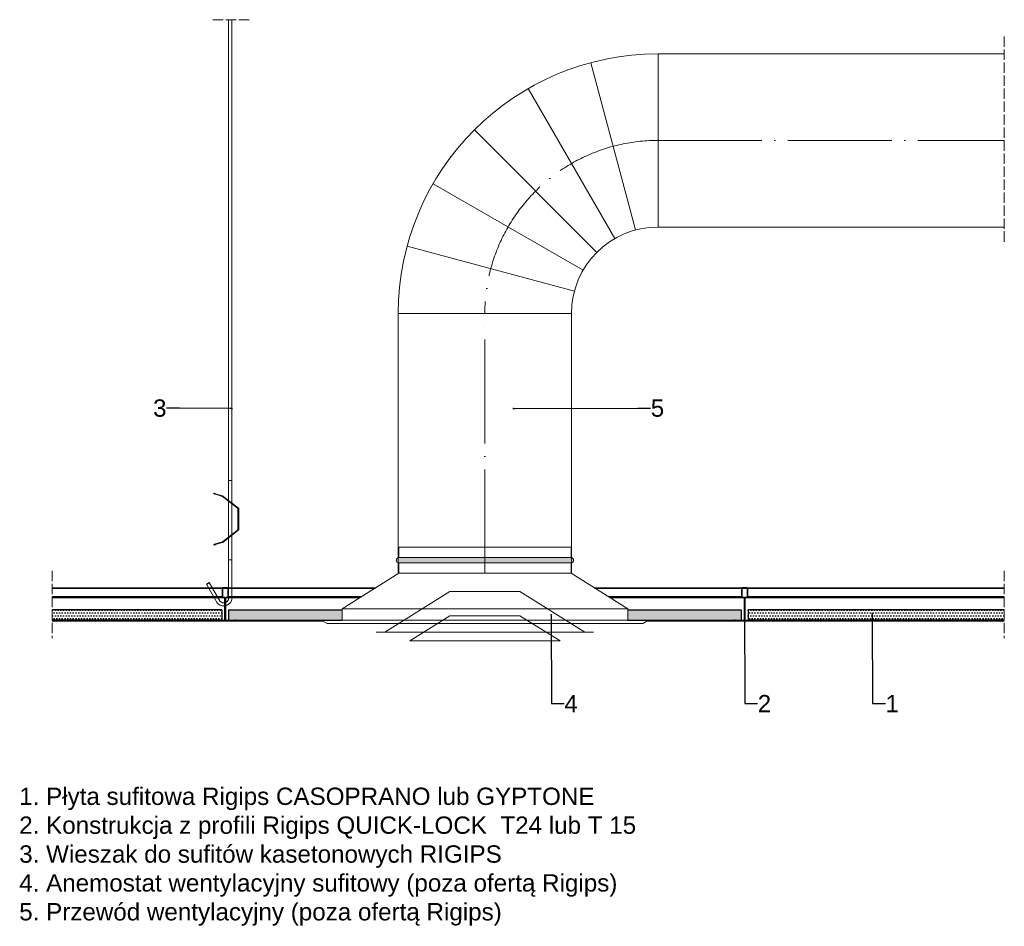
# Model space of a CAD drawing. Header units: millimetres. Extents: x 2205 to 3342, y 4959 to 6007.
import ezdxf
from ezdxf import colors
from ezdxf.entities.mleader import LeaderData, LeaderLine
from ezdxf.math import Vec2, Vec3

# ---------------------------------------------------------------- set-up
doc = ezdxf.new("R2010")
doc.units = ezdxf.units.MM
doc.linetypes.add('ACAD_ISO02W100', pattern=[15, 12, -3])
doc.linetypes.add('ACAD_ISO04W100', pattern=[30, 24, -3, 0, -3])
for name, color, linetype, lineweight in [('_RIGIPS AKCESORIA', 7, 'Continuous', 15), ('_Rigips Profil', 7, 'Continuous', 35), ('_RIGIPS PŁYTA', 7, 'Continuous', 25), ('Koniec', 7, 'ACAD_ISO02W100', 9), ('os', 7, 'ACAD_ISO04W100', 9), ('Wymiary', 7, 'Continuous', 18)]:
    doc.layers.add(name, color=color, linetype=linetype, lineweight=lineweight)
doc.layers.add('_Rigips Plyta', color=7, linetype='Continuous')
doc.layers.add('wełna', color=7, linetype='BATTING')
doc.styles.get("Standard").update_dxf_attribs({"font": 'arial.ttf'})
doc.linetypes.add('BATTING', pattern='A,0.00254,-2.54,[134,ltypeshp.shx,S=2.54,R=0,X=-2.54,Y=0],-5.08,[134,ltypeshp.shx,S=2.54,R=180,X=2.54,Y=0],-2.54', length=10.16254)

# ---------------------------------------------------------------- blocks, each defined once
blk = doc.blocks.new('_Dot')
at = {"color": 0, "linetype": 'ByBlock', "lineweight": -2}
blk.add_line((-0.5, 0), (-1, 0), dxfattribs=at)
at = {"color": 0, "linetype": 'ByBlock', "const_width": 0.5}
blk.add_lwpolyline([(-0.25, 0, 1), (0.25, 0, 1)], format="xyb", close=True, dxfattribs=at)
blk = doc.blocks.new('T24')
at = {"layer": '_Rigips Profil'}
for p, q in [((302.6, -139.7), (302.6, -129.5)), ((302.8, -129.3), (308.9, -129.3)), ((309.1, -129.5), (309.1, -139.7)), ((305.4, -140.3), (302.8, -139.9)), ((305.6, -140.5), (305.6, -166.6)), ((306.1, -140.5), (306.1, -166.6)), ((308.9, -139.9), (306.3, -140.3)), ((293.9, -167.2), (293.9, -166.4)), ((294, -166.3), (294.9, -166.3)), ((294, -167.3), (317.8, -167.3)), ((294.4, -166.8), (305.4, -166.8)), ((306.3, -166.8), (317.4, -166.8)), ((317.8, -166.3), (316.9, -166.3)), ((317.9, -167.2), (317.9, -166.4))]:
    blk.add_line(p, q, dxfattribs=at)
for centre, radius, start, end in [((302.8, -129.5), 0.2, 90, 180), ((308.9, -129.5), 0.2, 0, 90), ((302.8, -139.7), 0.2, 180, 260.5377), ((305.4, -140.5), 0.2, 0, 80.5377), ((306.3, -140.5), 0.2, 99.4623, 180), ((308.9, -139.7), 0.2, 279.4623, 0), ((294, -166.4), 0.1, 90, 180), ((294, -167.2), 0.1, 180, 270), ((305.4, -166.6), 0.2, 270, 0), ((306.3, -166.6), 0.2, 180, 270), ((317.8, -166.4), 0.1, 0, 90), ((317.8, -167.2), 0.1, 270, 0)]:
    blk.add_arc(centre, radius, start, end, dxfattribs=at)
blk = doc.blocks.new('wieszak')
for p, q in [((2361.6, 5698), (2361.5, 5382.8)), ((2365.6, 5698), (2365.5, 5382.8)), ((2361.5, 5474.3), (2361.5, 5337)), ((2365.6, 5474.3), (2365.5, 5340.7)), ((2365.5, 5382.8), (2361.5, 5382.8)), ((2346.9, 5335.7), (2336.1, 5354.5)), ((2352.2, 5334.5), (2339.5, 5356.5))]:
    blk.add_line(p, q)
blk.add_lwpolyline([(2365.5, 5474.3), (2361.5, 5474.3)], close=True)
at = {"color": 253, "lineweight": 0}
for points in [[(2344.6, 5459), (2344.8, 5459.6)], [(2346.7, 5459), (2354.8, 5456.5), (2354.8, 5456.6), (2346.7, 5459), (2346.6, 5459.1), (2346.5, 5459.1), (2346.4, 5459.1), (2346.3, 5459.2), (2346.2, 5459.2), (2346.1, 5459.2), (2346, 5459.3), (2345.9, 5459.3), (2345.8, 5459.3), (2345.7, 5459.3), (2345.6, 5459.4), (2345.5, 5459.4), (2345.5, 5459.4), (2345.4, 5459.4), (2345.3, 5459.4), (2345.3, 5459.5), (2345.2, 5459.5), (2345.1, 5459.5), (2345.1, 5459.5), (2345, 5459.5), (2345, 5459.5), (2345, 5459.5), (2344.9, 5459.6), (2344.9, 5459.6), (2344.9, 5459.6), (2344.8, 5459.6), (2344.8, 5459.6), (2344.8, 5459.6), (2344.8, 5459.6), (2344.8, 5459.6), (2344.8, 5459.6), (2344.8, 5459.6), (2344.8, 5459.6), (2344.8, 5459.6), (2344.9, 5459.6), (2344.9, 5459.5), (2344.9, 5459.5), (2345, 5459.5), (2345, 5459.5), (2345, 5459.5), (2345.1, 5459.5), (2345.1, 5459.5), (2345.2, 5459.4), (2345.3, 5459.4), (2345.3, 5459.4), (2345.4, 5459.4), (2345.5, 5459.4), (2345.5, 5459.3), (2345.6, 5459.3), (2345.7, 5459.3), (2345.8, 5459.3), (2345.9, 5459.2), (2346, 5459.2), (2346.1, 5459.2), (2346.2, 5459.1), (2346.3, 5459.1), (2346.4, 5459.1), (2346.5, 5459), (2346.6, 5459), (2346.7, 5459)], [(2345.1, 5458.9), (2345.3, 5459.5)], [(2345.1, 5458.8), (2345.3, 5459.4)], [(2346.6, 5458.4), (2346.5, 5458.4), (2346.3, 5458.5), (2346.2, 5458.5), (2346.1, 5458.5), (2346, 5458.6), (2345.9, 5458.6), (2345.8, 5458.6), (2345.7, 5458.7), (2345.6, 5458.7), (2345.5, 5458.7), (2345.5, 5458.7), (2345.4, 5458.8), (2345.3, 5458.8), (2345.2, 5458.8), (2345.2, 5458.8), (2345.1, 5458.9), (2345, 5458.9), (2345, 5458.9), (2344.9, 5458.9), (2344.9, 5458.9), (2344.8, 5458.9), (2344.8, 5459), (2344.8, 5459), (2344.7, 5459), (2344.7, 5459), (2344.7, 5459), (2344.7, 5459), (2344.6, 5459), (2344.6, 5459), (2344.6, 5459), (2344.6, 5459), (2344.6, 5459), (2344.7, 5459), (2344.7, 5459), (2344.7, 5459), (2344.7, 5459), (2344.8, 5459), (2344.8, 5459), (2344.8, 5459), (2344.9, 5459), (2344.9, 5458.9), (2345, 5458.9), (2345, 5458.9), (2345.1, 5458.9), (2345.2, 5458.9), (2345.2, 5458.9), (2345.3, 5458.8), (2345.4, 5458.8), (2345.5, 5458.8), (2345.5, 5458.8), (2345.6, 5458.7), (2345.7, 5458.7), (2345.8, 5458.7), (2345.9, 5458.7), (2346, 5458.6), (2346.1, 5458.6), (2346.2, 5458.6), (2346.3, 5458.5), (2346.5, 5458.5), (2346.6, 5458.5), (2354.4, 5456.1), (2354.4, 5456)], [(2346.7, 5459), (2346.6, 5458.4), (2354.4, 5456)], [(2346.6, 5458.5), (2346.7, 5459)], [(2354.4, 5456.1), (2354.6, 5456), (2354.8, 5455.9)], [(2354.8, 5455.9), (2354.6, 5456), (2354.4, 5456)], [(2354.5, 5456), (2354.5, 5456.1)], [(2354.6, 5456), (2354.6, 5456)], [(2354.7, 5455.9), (2354.7, 5456)], [(2355.2, 5456.4), (2355, 5456.5), (2354.8, 5456.6)], [(2354.8, 5456.5), (2355, 5456.5), (2355.2, 5456.4)], [(2372, 5442.5), (2354.8, 5455.9), (2354.8, 5455.9), (2372, 5442.6), (2372, 5442.5)], [(2354.8, 5455.9), (2354.8, 5455.9)], [(2354.9, 5456.5), (2354.9, 5456.6)], [(2355, 5456.5), (2355, 5456.5)], [(2355.1, 5456.4), (2355.1, 5456.5)], [(2355.2, 5456.4), (2373, 5442.5), (2373, 5442.6), (2355.2, 5456.4), (2355.2, 5456.4)], [(2355.2, 5456.4), (2355.2, 5456.4)], [(2361.6, 5450.6), (2362, 5451.1)], [(2363.4, 5449.2), (2363.4, 5449.2), (2363.5, 5449.1), (2363.6, 5449), (2363.7, 5449), (2363.7, 5448.9), (2363.8, 5448.9), (2363.9, 5448.8), (2363.9, 5448.8), (2364, 5448.7), (2364.1, 5448.7), (2364.1, 5448.6), (2364.2, 5448.5), (2364.3, 5448.5), (2364.3, 5448.4), (2364.4, 5448.4), (2364.5, 5448.4), (2364.5, 5448.3), (2364.6, 5448.3), (2364.6, 5448.2), (2364.7, 5448.2), (2364.7, 5448.2), (2364.8, 5448.1), (2364.8, 5448.1), (2364.9, 5448), (2364.9, 5448), (2364.9, 5448), (2365, 5448), (2365, 5447.9), (2365, 5447.9), (2365.1, 5447.9), (2365.1, 5447.9), (2365.1, 5447.9), (2365.1, 5447.9), (2365.1, 5447.8), (2365.1, 5447.8), (2365.1, 5447.8), (2365.2, 5447.8), (2365.2, 5447.8), (2365.1, 5447.8), (2365.1, 5447.8), (2365.1, 5447.9), (2365.1, 5447.9), (2365.1, 5447.9), (2365.1, 5447.9), (2365, 5447.9), (2365, 5447.9), (2365, 5448), (2364.9, 5448), (2364.9, 5448), (2364.9, 5448), (2364.8, 5448.1), (2364.8, 5448.1), (2364.7, 5448.2), (2364.7, 5448.2), (2364.6, 5448.2), (2364.6, 5448.3), (2364.5, 5448.3), (2364.5, 5448.4), (2364.4, 5448.4), (2364.4, 5448.4), (2364.3, 5448.5), (2364.2, 5448.5), (2364.2, 5448.6), (2364.1, 5448.7), (2364, 5448.7), (2364, 5448.8), (2363.9, 5448.8), (2363.8, 5448.9), (2363.8, 5448.9), (2363.7, 5449), (2363.6, 5449), (2363.5, 5449.1), (2363.5, 5449.2), (2363.4, 5449.2), (2363.3, 5449.3), (2363.2, 5449.3), (2363.2, 5449.4), (2363.1, 5449.4), (2363, 5449.5), (2363, 5449.5), (2362.9, 5449.6), (2362.8, 5449.7), (2362.7, 5449.7), (2362.7, 5449.8), (2362.6, 5449.8), (2362.5, 5449.9), (2362.5, 5449.9), (2362.4, 5450), (2362.4, 5450), (2362.3, 5450.1), (2362.2, 5450.1), (2362.2, 5450.1), (2362.1, 5450.2), (2362.1, 5450.2), (2362, 5450.3), (2362, 5450.3), (2361.9, 5450.3), (2361.9, 5450.4), (2361.9, 5450.4), (2361.8, 5450.4), (2361.8, 5450.4), (2361.8, 5450.5), (2361.7, 5450.5), (2361.7, 5450.5), (2361.7, 5450.5), (2361.7, 5450.5), (2361.6, 5450.6), (2361.6, 5450.6), (2361.6, 5450.6), (2361.6, 5450.6), (2361.6, 5450.6), (2361.6, 5450.6), (2361.6, 5450.6), (2361.6, 5450.6), (2361.7, 5450.5), (2361.7, 5450.5), (2361.7, 5450.5), (2361.7, 5450.5), (2361.7, 5450.5), (2361.8, 5450.4), (2361.8, 5450.4), (2361.8, 5450.4), (2361.9, 5450.4), (2361.9, 5450.3), (2362, 5450.3), (2362, 5450.3), (2362.1, 5450.2), (2362.1, 5450.2), (2362.2, 5450.1), (2362.2, 5450.1), (2362.3, 5450.1), (2362.3, 5450), (2362.4, 5450), (2362.5, 5449.9), (2362.5, 5449.9), (2362.6, 5449.8), (2362.7, 5449.8), (2362.7, 5449.7), (2362.8, 5449.7), (2362.9, 5449.6), (2362.9, 5449.5), (2363, 5449.5), (2363.1, 5449.4), (2363.1, 5449.4), (2363.2, 5449.3), (2363.3, 5449.3), (2363.4, 5449.2)], [(2363.8, 5449.7), (2363.8, 5449.6), (2363.9, 5449.6), (2364, 5449.5), (2364, 5449.5), (2364.1, 5449.4), (2364.2, 5449.4), (2364.3, 5449.3), (2364.3, 5449.3), (2364.4, 5449.2), (2364.5, 5449.1), (2364.5, 5449.1), (2364.6, 5449), (2364.7, 5449), (2364.7, 5448.9), (2364.8, 5448.9), (2364.8, 5448.9), (2364.9, 5448.8), (2365, 5448.8), (2365, 5448.7), (2365.1, 5448.7), (2365.1, 5448.6), (2365.2, 5448.6), (2365.2, 5448.6), (2365.2, 5448.5), (2365.3, 5448.5), (2365.3, 5448.5), (2365.3, 5448.5), (2365.4, 5448.4), (2365.4, 5448.4), (2365.4, 5448.4), (2365.5, 5448.4), (2365.5, 5448.4), (2365.5, 5448.4), (2365.5, 5448.3), (2365.5, 5448.3), (2365.5, 5448.3), (2365.5, 5448.3), (2365.5, 5448.3), (2365.5, 5448.3), (2365.5, 5448.3), (2365.5, 5448.3), (2365.5, 5448.4), (2365.5, 5448.4), (2365.5, 5448.4), (2365.4, 5448.4), (2365.4, 5448.4), (2365.4, 5448.4), (2365.4, 5448.5), (2365.3, 5448.5), (2365.3, 5448.5), (2365.3, 5448.5), (2365.2, 5448.6), (2365.2, 5448.6), (2365.1, 5448.6), (2365.1, 5448.7), (2365, 5448.7), (2365, 5448.8), (2364.9, 5448.8), (2364.9, 5448.9), (2364.8, 5448.9), (2364.8, 5448.9), (2364.7, 5449), (2364.6, 5449), (2364.6, 5449.1), (2364.5, 5449.1), (2364.4, 5449.2), (2364.4, 5449.3), (2364.3, 5449.3), (2364.2, 5449.4), (2364.1, 5449.4), (2364.1, 5449.5), (2364, 5449.5), (2363.9, 5449.6), (2363.9, 5449.6), (2363.8, 5449.7), (2363.7, 5449.8), (2363.6, 5449.8), (2363.6, 5449.9), (2363.5, 5449.9), (2363.4, 5450), (2363.3, 5450), (2363.3, 5450.1), (2363.2, 5450.2), (2363.1, 5450.2), (2363.1, 5450.3), (2363, 5450.3), (2362.9, 5450.4), (2362.9, 5450.4), (2362.8, 5450.5), (2362.7, 5450.5), (2362.7, 5450.6), (2362.6, 5450.6), (2362.6, 5450.6), (2362.5, 5450.7), (2362.5, 5450.7), (2362.4, 5450.8), (2362.4, 5450.8), (2362.3, 5450.8), (2362.3, 5450.9), (2362.2, 5450.9), (2362.2, 5450.9), (2362.2, 5450.9), (2362.1, 5451), (2362.1, 5451), (2362.1, 5451), (2362.1, 5451), (2362.1, 5451), (2362, 5451.1), (2362, 5451.1), (2362, 5451.1), (2362, 5451.1), (2362, 5451.1), (2362, 5451.1), (2362, 5451.1), (2362, 5451.1), (2362, 5451.1), (2362, 5451), (2362.1, 5451), (2362.1, 5451), (2362.1, 5451), (2362.1, 5451), (2362.2, 5450.9), (2362.2, 5450.9), (2362.2, 5450.9), (2362.3, 5450.9), (2362.3, 5450.8), (2362.4, 5450.8), (2362.4, 5450.8), (2362.5, 5450.7), (2362.5, 5450.7), (2362.5, 5450.6), (2362.6, 5450.6), (2362.7, 5450.6), (2362.7, 5450.5), (2362.8, 5450.5), (2362.8, 5450.4), (2362.9, 5450.4), (2363, 5450.3), (2363, 5450.3), (2363.1, 5450.2), (2363.2, 5450.2), (2363.2, 5450.1), (2363.3, 5450), (2363.4, 5450), (2363.5, 5449.9), (2363.5, 5449.9), (2363.6, 5449.8), (2363.7, 5449.8), (2363.8, 5449.7)], [(2363.4, 5449.2), (2363.8, 5449.7)], [(2363.4, 5449.2), (2363.8, 5449.7)], [(2365.2, 5447.8), (2365.5, 5448.3)], [(2372, 5442.6), (2372.2, 5442.4), (2372.3, 5442.2), (2372.4, 5442), (2372.4, 5441.7)], [(2372.4, 5441.7), (2372.4, 5441.9), (2372.3, 5442.1), (2372.2, 5442.3), (2372, 5442.5)], [(2372.2, 5442.3), (2372.2, 5442.4)], [(2372.3, 5442.1), (2372.3, 5442.2)], [(2372.4, 5441.9), (2372.4, 5442)], [(2372.4, 5417.6), (2372.4, 5441.7), (2372.4, 5441.7), (2372.4, 5417.7), (2372.4, 5417.6)], [(2372.4, 5441.7), (2372.4, 5441.7)], [(2372.4, 5437.9), (2372.4, 5438.3), (2372.4, 5438.7), (2372.4, 5439), (2372.4, 5439.4), (2372.4, 5439.7), (2372.4, 5440), (2372.4, 5440.2), (2372.4, 5440.3), (2372.4, 5440.4), (2372.4, 5440.4), (2372.4, 5440.4), (2372.4, 5440.3), (2372.4, 5440.2), (2372.4, 5440), (2372.4, 5439.7), (2372.4, 5439.4), (2372.4, 5439), (2372.4, 5438.7), (2372.4, 5438.3), (2372.4, 5437.9), (2373.4, 5437.9)], [(2372.4, 5437.9), (2372.4, 5438.3), (2372.4, 5438.7), (2372.4, 5439), (2372.4, 5439.4), (2372.4, 5439.7), (2372.4, 5440), (2372.4, 5440.2), (2372.4, 5440.3), (2372.4, 5440.4), (2372.4, 5440.4), (2372.4, 5440.4), (2372.4, 5440.3), (2372.4, 5440.2), (2372.4, 5440), (2372.4, 5439.7), (2372.4, 5439.4), (2372.4, 5439), (2372.4, 5438.7), (2372.4, 5438.3), (2372.4, 5437.9), (2373.4, 5437.9)], [(2373.4, 5439.7), (2372.4, 5439.7), (2373.4, 5439.7)], [(2373.4, 5439.7), (2372.4, 5439.7), (2373.4, 5439.7)], [(2372.4, 5436.3), (2372.4, 5436), (2372.4, 5435.6), (2372.4, 5435.3), (2372.4, 5435), (2372.4, 5434.8), (2372.4, 5434.6), (2372.4, 5434.4), (2372.4, 5434.3), (2372.4, 5434.3), (2372.4, 5434.3), (2372.4, 5434.4), (2372.4, 5434.6), (2372.4, 5434.8), (2372.4, 5435), (2372.4, 5435.3), (2372.4, 5435.6), (2372.4, 5436), (2372.4, 5436.3), (2372.4, 5436.7), (2372.4, 5437), (2372.4, 5437.4), (2372.4, 5437.6), (2372.4, 5437.9), (2372.4, 5438.1), (2372.4, 5438.3), (2372.4, 5438.3), (2372.4, 5438.4), (2372.4, 5438.3), (2372.4, 5438.3), (2372.4, 5438.1), (2372.4, 5437.9), (2372.4, 5437.6), (2372.4, 5437.4), (2372.4, 5437), (2372.4, 5436.7), (2372.4, 5436.3)], [(2373.4, 5441.7), (2373.4, 5442), (2373.3, 5442.2), (2373.2, 5442.4), (2373, 5442.6)], [(2373, 5442.5), (2373.2, 5442.3), (2373.3, 5442.1), (2373.4, 5441.9), (2373.4, 5441.7)], [(2373.2, 5442.3), (2373.2, 5442.4)], [(2373.3, 5442.1), (2373.3, 5442.2)], [(2373.4, 5441.9), (2373.4, 5442)], [(2373.4, 5441.7), (2373.4, 5417.6), (2373.4, 5417.7), (2373.4, 5441.7), (2373.4, 5441.7)], [(2373.4, 5441.7), (2373.4, 5441.7)], [(2372.4, 5432.2), (2372.4, 5432.2), (2372.4, 5432), (2372.4, 5431.8), (2372.4, 5431.6), (2372.4, 5431.3), (2372.4, 5431), (2372.4, 5430.6), (2372.4, 5430.3), (2372.4, 5429.9), (2372.4, 5429.5), (2372.4, 5429.1), (2372.4, 5428.7), (2372.4, 5428.3), (2372.4, 5428), (2372.4, 5427.7), (2372.4, 5427.5), (2372.4, 5427.3), (2372.4, 5427.2), (2372.4, 5427.1), (2372.4, 5427.1), (2372.4, 5427.2), (2372.4, 5427.3), (2372.4, 5427.5), (2372.4, 5427.8), (2372.4, 5428), (2372.4, 5428.4), (2372.4, 5428.7), (2372.4, 5429.1), (2372.4, 5429.5), (2372.4, 5429.9), (2372.4, 5430.3), (2372.4, 5430.7), (2372.4, 5431), (2372.4, 5431.3), (2372.4, 5431.6), (2372.4, 5431.9), (2372.4, 5432), (2372.4, 5432.2), (2372.4, 5432.2)], [(2372.4, 5429.7), (2373.4, 5429.7)], [(2372.4, 5429.7), (2373.4, 5429.7)], [(2372.4, 5427.1), (2373.4, 5427.1)], [(2373.4, 5429.5), (2373.4, 5429.1), (2373.4, 5428.7), (2373.4, 5428.3), (2373.4, 5427.9), (2373.4, 5427.6), (2373.4, 5427.3), (2373.4, 5427.1), (2373.4, 5426.9), (2373.4, 5426.8), (2373.4, 5426.7), (2373.4, 5426.6), (2373.4, 5426.7), (2373.4, 5426.8), (2373.4, 5426.9), (2373.4, 5427.1), (2373.4, 5427.3), (2373.4, 5427.6), (2373.4, 5427.9), (2373.4, 5428.3), (2373.4, 5428.7), (2373.4, 5429.1), (2373.4, 5429.5), (2373.4, 5429.9), (2373.4, 5430.2), (2373.4, 5430.6), (2373.4, 5431), (2373.4, 5431.3), (2373.4, 5431.6), (2373.4, 5431.8), (2373.4, 5432), (2373.4, 5432.2), (2373.4, 5432.2), (2373.4, 5432.3), (2373.4, 5432.2), (2373.4, 5432.2), (2373.4, 5432), (2373.4, 5431.8), (2373.4, 5431.6), (2373.4, 5431.3), (2373.4, 5431), (2373.4, 5430.6), (2373.4, 5430.2), (2373.4, 5429.9), (2373.4, 5429.5)], [(2373.4, 5432.2), (2373.4, 5432.2), (2373.4, 5432.2), (2373.4, 5432), (2373.4, 5431.9), (2373.4, 5431.6), (2373.4, 5431.3), (2373.4, 5431), (2373.4, 5430.7), (2373.4, 5430.3), (2373.4, 5429.9), (2373.4, 5429.5), (2373.4, 5429.1), (2373.4, 5428.7), (2373.4, 5428.4), (2373.4, 5428), (2373.4, 5427.8), (2373.4, 5427.5), (2373.4, 5427.3), (2373.4, 5427.2), (2373.4, 5427.1), (2373.4, 5427.1), (2373.4, 5427.2), (2373.4, 5427.3), (2373.4, 5427.5), (2373.4, 5427.7), (2373.4, 5428), (2373.4, 5428.3), (2373.4, 5428.7), (2373.4, 5429.1), (2373.4, 5429.5), (2373.4, 5429.9), (2373.4, 5430.3), (2373.4, 5430.6), (2373.4, 5431), (2373.4, 5431.3), (2373.4, 5431.6), (2373.4, 5431.8), (2373.4, 5432), (2373.4, 5432.2), (2373.4, 5432.2)], [(2354.8, 5403.4), (2372, 5416.8), (2372, 5416.9), (2354.8, 5403.5), (2354.8, 5403.4)], [(2373, 5416.8), (2355.2, 5402.9), (2355.2, 5403), (2373, 5416.9), (2373, 5416.8)], [(2372, 5416.9), (2372.2, 5417.1), (2372.3, 5417.3), (2372.4, 5417.5), (2372.4, 5417.7)], [(2372.4, 5417.6), (2372.4, 5417.4), (2372.3, 5417.2), (2372.2, 5417), (2372, 5416.8)], [(2372.2, 5417), (2372.2, 5417.1)], [(2372.3, 5417.2), (2372.3, 5417.3)], [(2372.4, 5423), (2372.4, 5422.7), (2372.4, 5422.3), (2372.4, 5422), (2372.4, 5421.7), (2372.4, 5421.5), (2372.4, 5421.3), (2372.4, 5421.1), (2372.4, 5421), (2372.4, 5421), (2372.4, 5421), (2372.4, 5421.1), (2372.4, 5421.3), (2372.4, 5421.5), (2372.4, 5421.7), (2372.4, 5422), (2372.4, 5422.3), (2372.4, 5422.7), (2372.4, 5423), (2372.4, 5423.4), (2372.4, 5423.7), (2372.4, 5424.1), (2372.4, 5424.4), (2372.4, 5424.6), (2372.4, 5424.8), (2372.4, 5425), (2372.4, 5425.1), (2372.4, 5425.1), (2372.4, 5425.1), (2372.4, 5425), (2372.4, 5424.8), (2372.4, 5424.6), (2372.4, 5424.4), (2372.4, 5424.1), (2372.4, 5423.7), (2372.4, 5423.4), (2372.4, 5423)], [(2372.4, 5417.6), (2372.4, 5417.7)], [(2372.4, 5417.4), (2372.4, 5417.5)], [(2373.4, 5417.7), (2373.4, 5417.5), (2373.3, 5417.3), (2373.2, 5417.1), (2373, 5416.9)], [(2373, 5416.8), (2373.2, 5417), (2373.3, 5417.2), (2373.4, 5417.4), (2373.4, 5417.6)], [(2373.2, 5417), (2373.2, 5417.1)], [(2373.3, 5417.2), (2373.3, 5417.3)], [(2373.4, 5417.6), (2373.4, 5417.7)], [(2373.4, 5417.4), (2373.4, 5417.5)], [(2346.7, 5400.3), (2346.6, 5400.9), (2354.4, 5403.3), (2354.4, 5403.3), (2346.6, 5401)], [(2346.7, 5400.4), (2354.8, 5402.8), (2354.8, 5402.8), (2355, 5402.8), (2355.2, 5402.9)], [(2346.7, 5400.3), (2354.8, 5402.8)], [(2354.4, 5403.3), (2354.6, 5403.4), (2354.8, 5403.5)], [(2354.8, 5403.4), (2354.6, 5403.3), (2354.4, 5403.3)], [(2354.5, 5403.3), (2354.5, 5403.4)], [(2354.6, 5403.3), (2354.6, 5403.4)], [(2354.7, 5403.4), (2354.7, 5403.5)], [(2354.8, 5403.4), (2354.8, 5403.5)], [(2355.2, 5403), (2355, 5402.9), (2354.8, 5402.8)], [(2354.9, 5402.8), (2354.9, 5402.9)], [(2355, 5402.8), (2355, 5402.9)], [(2355.1, 5402.9), (2355.1, 5403)], [(2355.2, 5402.9), (2355.2, 5403)], [(2363.4, 5410.2), (2363.3, 5410.1), (2363.2, 5410.1), (2363.1, 5410), (2363.1, 5409.9), (2363, 5409.9), (2362.9, 5409.8), (2362.9, 5409.8), (2362.8, 5409.7), (2362.7, 5409.7), (2362.7, 5409.6), (2362.6, 5409.6), (2362.5, 5409.5), (2362.5, 5409.5), (2362.4, 5409.4), (2362.3, 5409.4), (2362.3, 5409.3), (2362.2, 5409.3), (2362.2, 5409.2), (2362.1, 5409.2), (2362.1, 5409.1), (2362, 5409.1), (2362, 5409.1), (2361.9, 5409), (2361.9, 5409), (2361.8, 5409), (2361.8, 5409), (2361.8, 5408.9), (2361.7, 5408.9), (2361.7, 5408.9), (2361.7, 5408.9), (2361.7, 5408.8), (2361.7, 5408.8), (2361.6, 5408.8), (2361.6, 5408.8), (2361.6, 5408.8), (2361.6, 5408.8), (2361.6, 5408.8), (2361.6, 5408.8), (2361.6, 5408.8), (2361.6, 5408.8), (2361.7, 5408.8), (2361.7, 5408.8), (2361.7, 5408.9), (2361.7, 5408.9), (2361.8, 5408.9), (2361.8, 5408.9), (2361.8, 5409), (2361.9, 5409), (2361.9, 5409), (2361.9, 5409), (2362, 5409.1), (2362, 5409.1), (2362.1, 5409.1), (2362.1, 5409.2), (2362.2, 5409.2), (2362.2, 5409.3), (2362.3, 5409.3), (2362.4, 5409.4), (2362.4, 5409.4), (2362.5, 5409.5), (2362.5, 5409.5), (2362.6, 5409.6), (2362.7, 5409.6), (2362.7, 5409.7), (2362.8, 5409.7), (2362.9, 5409.8), (2363, 5409.8), (2363, 5409.9), (2363.1, 5409.9), (2363.2, 5410), (2363.2, 5410.1), (2363.3, 5410.1), (2363.4, 5410.2), (2363.5, 5410.2), (2363.5, 5410.3), (2363.6, 5410.3), (2363.7, 5410.4), (2363.8, 5410.4), (2363.8, 5410.5), (2363.9, 5410.6), (2364, 5410.6), (2364, 5410.7), (2364.1, 5410.7), (2364.2, 5410.8), (2364.2, 5410.8), (2364.3, 5410.9), (2364.4, 5410.9), (2364.4, 5411), (2364.5, 5411), (2364.5, 5411.1), (2364.6, 5411.1), (2364.6, 5411.1), (2364.7, 5411.2), (2364.7, 5411.2), (2364.8, 5411.3), (2364.8, 5411.3), (2364.9, 5411.3), (2364.9, 5411.4), (2364.9, 5411.4), (2365, 5411.4), (2365, 5411.4), (2365, 5411.5), (2365.1, 5411.5), (2365.1, 5411.5), (2365.1, 5411.5), (2365.1, 5411.5), (2365.1, 5411.5), (2365.1, 5411.5), (2365.2, 5411.5), (2365.1, 5411.5), (2365.1, 5411.5), (2365.1, 5411.5), (2365.1, 5411.5), (2365.1, 5411.5), (2365.1, 5411.5), (2365.1, 5411.5), (2365, 5411.5), (2365, 5411.4), (2365, 5411.4), (2364.9, 5411.4), (2364.9, 5411.4), (2364.9, 5411.3), (2364.8, 5411.3), (2364.8, 5411.3), (2364.7, 5411.2), (2364.7, 5411.2), (2364.6, 5411.1), (2364.6, 5411.1), (2364.5, 5411.1), (2364.5, 5411), (2364.4, 5411), (2364.3, 5410.9), (2364.3, 5410.9), (2364.2, 5410.8), (2364.1, 5410.8), (2364.1, 5410.7), (2364, 5410.7), (2363.9, 5410.6), (2363.9, 5410.6), (2363.8, 5410.5), (2363.7, 5410.4), (2363.7, 5410.4), (2363.6, 5410.3), (2363.5, 5410.3), (2363.4, 5410.2), (2363.4, 5410.2)], [(2361.6, 5408.8), (2362, 5408.3)], [(2363.8, 5409.7), (2363.7, 5409.6), (2363.6, 5409.6), (2363.5, 5409.5), (2363.5, 5409.4), (2363.4, 5409.4), (2363.3, 5409.3), (2363.2, 5409.3), (2363.2, 5409.2), (2363.1, 5409.2), (2363, 5409.1), (2363, 5409.1), (2362.9, 5409), (2362.8, 5409), (2362.8, 5408.9), (2362.7, 5408.9), (2362.7, 5408.8), (2362.6, 5408.8), (2362.5, 5408.7), (2362.5, 5408.7), (2362.5, 5408.7), (2362.4, 5408.6), (2362.4, 5408.6), (2362.3, 5408.6), (2362.3, 5408.5), (2362.2, 5408.5), (2362.2, 5408.5), (2362.2, 5408.4), (2362.1, 5408.4), (2362.1, 5408.4), (2362.1, 5408.4), (2362.1, 5408.3), (2362, 5408.3), (2362, 5408.3), (2362, 5408.3), (2362, 5408.3), (2362, 5408.3), (2362, 5408.3), (2362, 5408.3), (2362, 5408.3), (2362, 5408.3), (2362, 5408.3), (2362.1, 5408.3), (2362.1, 5408.3), (2362.1, 5408.4), (2362.1, 5408.4), (2362.1, 5408.4), (2362.2, 5408.4), (2362.2, 5408.5), (2362.2, 5408.5), (2362.3, 5408.5), (2362.3, 5408.6), (2362.4, 5408.6), (2362.4, 5408.6), (2362.5, 5408.7), (2362.5, 5408.7), (2362.6, 5408.7), (2362.6, 5408.8), (2362.7, 5408.8), (2362.7, 5408.9), (2362.8, 5408.9), (2362.9, 5409), (2362.9, 5409), (2363, 5409.1), (2363.1, 5409.1), (2363.1, 5409.2), (2363.2, 5409.2), (2363.3, 5409.3), (2363.3, 5409.3), (2363.4, 5409.4), (2363.5, 5409.4), (2363.6, 5409.5), (2363.6, 5409.6), (2363.7, 5409.6), (2363.8, 5409.7), (2363.9, 5409.7), (2363.9, 5409.8), (2364, 5409.8), (2364.1, 5409.9), (2364.1, 5410), (2364.2, 5410), (2364.3, 5410.1), (2364.4, 5410.1), (2364.4, 5410.2), (2364.5, 5410.2), (2364.6, 5410.3), (2364.6, 5410.3), (2364.7, 5410.4), (2364.8, 5410.4), (2364.8, 5410.5), (2364.9, 5410.5), (2364.9, 5410.6), (2365, 5410.6), (2365, 5410.6), (2365.1, 5410.7), (2365.1, 5410.7), (2365.2, 5410.8), (2365.2, 5410.8), (2365.3, 5410.8), (2365.3, 5410.9), (2365.3, 5410.9), (2365.4, 5410.9), (2365.4, 5410.9), (2365.4, 5411), (2365.4, 5411), (2365.5, 5411), (2365.5, 5411), (2365.5, 5411), (2365.5, 5411), (2365.5, 5411), (2365.5, 5411), (2365.5, 5411.1), (2365.5, 5411), (2365.5, 5411), (2365.5, 5411), (2365.5, 5411), (2365.5, 5411), (2365.5, 5411), (2365.5, 5411), (2365.4, 5411), (2365.4, 5411), (2365.4, 5410.9), (2365.3, 5410.9), (2365.3, 5410.9), (2365.3, 5410.9), (2365.2, 5410.8), (2365.2, 5410.8), (2365.2, 5410.8), (2365.1, 5410.7), (2365.1, 5410.7), (2365, 5410.6), (2365, 5410.6), (2364.9, 5410.6), (2364.8, 5410.5), (2364.8, 5410.5), (2364.7, 5410.4), (2364.7, 5410.4), (2364.6, 5410.3), (2364.5, 5410.3), (2364.5, 5410.2), (2364.4, 5410.2), (2364.3, 5410.1), (2364.3, 5410.1), (2364.2, 5410), (2364.1, 5410), (2364, 5409.9), (2364, 5409.8), (2363.9, 5409.8), (2363.8, 5409.7), (2363.8, 5409.7)], [(2363.4, 5410.2), (2363.8, 5409.7)], [(2363.4, 5410.2), (2363.8, 5409.7)], [(2365.2, 5411.5), (2365.5, 5411.1)], [(2346.6, 5400.9), (2346.5, 5400.9), (2346.3, 5400.8), (2346.2, 5400.8), (2346.1, 5400.8), (2346, 5400.7), (2345.9, 5400.7), (2345.8, 5400.7), (2345.7, 5400.6), (2345.6, 5400.6), (2345.5, 5400.6), (2345.5, 5400.6), (2345.4, 5400.6), (2345.3, 5400.5), (2345.2, 5400.5), (2345.2, 5400.5), (2345.1, 5400.5), (2345, 5400.5), (2345, 5400.4), (2344.9, 5400.4), (2344.9, 5400.4), (2344.8, 5400.4), (2344.8, 5400.4), (2344.8, 5400.4), (2344.7, 5400.4), (2344.7, 5400.4), (2344.7, 5400.4), (2344.7, 5400.4), (2344.6, 5400.4), (2344.6, 5400.4), (2344.6, 5400.4), (2344.6, 5400.4), (2344.6, 5400.4), (2344.6, 5400.4), (2344.7, 5400.4), (2344.7, 5400.4), (2344.7, 5400.4), (2344.7, 5400.4), (2344.8, 5400.4), (2344.8, 5400.4), (2344.8, 5400.4), (2344.9, 5400.4), (2344.9, 5400.5), (2345, 5400.5), (2345, 5400.5), (2345.1, 5400.5), (2345.2, 5400.5), (2345.2, 5400.6), (2345.3, 5400.6), (2345.4, 5400.6), (2345.5, 5400.6), (2345.5, 5400.7), (2345.6, 5400.7), (2345.7, 5400.7), (2345.8, 5400.7), (2345.9, 5400.8), (2346, 5400.8), (2346.1, 5400.8), (2346.2, 5400.9), (2346.3, 5400.9), (2346.5, 5400.9), (2346.6, 5401)], [(2344.6, 5400.4), (2344.8, 5399.8)], [(2346.7, 5400.4), (2346.6, 5400.4), (2346.5, 5400.3), (2346.4, 5400.3), (2346.3, 5400.3), (2346.2, 5400.2), (2346.1, 5400.2), (2346, 5400.2), (2345.9, 5400.1), (2345.8, 5400.1), (2345.7, 5400.1), (2345.6, 5400.1), (2345.5, 5400), (2345.5, 5400), (2345.4, 5400), (2345.3, 5400), (2345.3, 5400), (2345.2, 5399.9), (2345.1, 5399.9), (2345.1, 5399.9), (2345, 5399.9), (2345, 5399.9), (2345, 5399.9), (2344.9, 5399.8), (2344.9, 5399.8), (2344.9, 5399.8), (2344.8, 5399.8), (2344.8, 5399.8), (2344.8, 5399.8), (2344.8, 5399.8), (2344.8, 5399.8), (2344.8, 5399.8), (2344.8, 5399.8), (2344.8, 5399.8), (2344.8, 5399.8), (2344.8, 5399.8), (2344.9, 5399.8), (2344.9, 5399.8), (2344.9, 5399.8), (2345, 5399.8), (2345, 5399.8), (2345, 5399.9), (2345.1, 5399.9), (2345.1, 5399.9), (2345.2, 5399.9), (2345.3, 5399.9), (2345.3, 5399.9), (2345.4, 5400), (2345.5, 5400), (2345.5, 5400), (2345.6, 5400), (2345.7, 5400), (2345.8, 5400.1), (2345.9, 5400.1), (2346, 5400.1), (2346.1, 5400.1), (2346.2, 5400.2), (2346.3, 5400.2), (2346.4, 5400.2), (2346.5, 5400.3), (2346.6, 5400.3), (2346.7, 5400.3)], [(2345.1, 5400.5), (2345.3, 5400)], [(2345.1, 5400.5), (2345.3, 5399.9)], [(2346.6, 5401), (2346.7, 5400.4)]]:
    blk.add_lwpolyline(points, dxfattribs=at)
for centre, radius, start, end in [((2356, 5339.1), 9.7, 200.1981, 9.7997), ((2356.1, 5338.7), 5.72, 227.4354, 342.5624)]:
    blk.add_arc(centre, radius, start, end)
at = {"layer": 'wełna'}
blk.add_line((2336.1, 5354.5), (2339.5, 5356.5), dxfattribs=at)
blk = doc.blocks.new('*U42')
at = {"layer": '_RIGIPS AKCESORIA'}
blk.add_line((0, -100), (0, 100), dxfattribs=at)
blk = doc.blocks.new('*U43')
at = {"layer": '_RIGIPS AKCESORIA', "color": 0, "linetype": 'ByBlock', "lineweight": -2, "transparency": 16777216}
blk.add_blockref('*U42', (4971.9, 5288.5), dxfattribs=at)
for p, rotation in [((4920.1, 5281.7), 14.99999999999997), ((4871.9, 5261.7), 29.99999999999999), ((4830.5, 5229.9), 45.00000000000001), ((4798.7, 5188.5), 59.99999999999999), ((4778.7, 5140.3), 75.00000000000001), ((4771.9, 5088.5), 90)]:
    blk.add_blockref('*U42', p, dxfattribs=dict(at, rotation=rotation))
blk = doc.blocks.new('Anemostat')
at = {"layer": '_RIGIPS AKCESORIA'}
h = blk.add_hatch(color=256, dxfattribs=at)
h.dxf.hatch_style = 1
h.paths.add_polyline_path([(6029.9, 4497.4), (5830.9, 4497.4, 1), (5830.9, 4491.4), (6029.9, 4491.4, 1)])
for p, q in [((5830.9, 4509.4), (6029.9, 4509.4)), ((5830.9, 4509.4), (5830.9, 4497.4)), ((6029.9, 4509.4), (6029.9, 4497.4)), ((5830.9, 4497.4), (6029.9, 4497.4)), ((5830.9, 4491.4), (5830.9, 4479.4)), ((5830.9, 4491.4), (6029.9, 4491.4)), ((6029.9, 4491.4), (6029.9, 4479.4)), ((5765.4, 4438.4), (5830.9, 4479.4)), ((5830.9, 4479.4), (6029.9, 4479.4)), ((6095.4, 4438.4), (6029.9, 4479.4)), ((5815, 4411.4), (5890.1, 4458.4)), ((5890.1, 4458.4), (5970.8, 4458.4)), ((6045.9, 4411.4), (5970.8, 4458.4)), ((5765.4, 4438.4), (5765.4, 4425.4)), ((5765.4, 4438.4), (6095.4, 4438.4)), ((6095.4, 4438.4), (6095.4, 4425.4)), ((5741.4, 4425.4), (6119.4, 4425.4)), ((5741.4, 4425.4), (5748.1, 4421.4)), ((5843.7, 4401.4), (5890.1, 4430.4)), ((5890.1, 4430.4), (5970.8, 4430.4)), ((6017.2, 4401.4), (5970.8, 4430.4)), ((6119.4, 4425.4), (6112.8, 4421.4)), ((5748.1, 4421.4), (6112.8, 4421.4)), ((5805, 4411.4), (6055.9, 4411.4)), ((5843.7, 4401.4), (6017.2, 4401.4))]:
    blk.add_line(p, q, dxfattribs=at)
for centre, start, end in [((5830.9, 4494.4), 90, 270), ((6029.9, 4494.4), 270, 90)]:
    blk.add_arc(centre, 3, start, end, dxfattribs=at)

msp = doc.modelspace()

# ---------------------------------------------------------------- hatches: boundary and pattern name
at = {"layer": '_Rigips Plyta'}
h = msp.add_hatch(dxfattribs=at)
h.set_pattern_fill('DOTS', color=256, scale=2)
h.paths.add_polyline_path([(2283.2, 5318.6, -1), (2283.2, 5319.6, -1)], flags=16)
h.paths.add_polyline_path([(2242.4, 5325.1), (2242.4, 5313.1), (2438.5, 5313.1), (2438.5, 5325.1)])
h = msp.add_hatch(dxfattribs=at)
h.set_pattern_fill('DOTS', color=256, scale=2)
h.paths.add_polyline_path([(2907.4, 5325.1), (2907.4, 5313.1), (3038.5, 5313.1), (3038.5, 5325.1)])
h.paths.add_polyline_path([(2577.4, 5313.1), (2577.4, 5325.1), (2446.4, 5325.1), (2446.4, 5313.1)])
h = msp.add_hatch(dxfattribs=at)
h.set_pattern_fill('DOTS', color=256, scale=2)
h.paths.add_polyline_path([(3342.4, 5325.1), (3046.4, 5325.1), (3046.4, 5313.1), (3342.4, 5313.1)])

# ---------------------------------------------------------------- linework, layer by layer
at = {"layer": '_RIGIPS AKCESORIA'}
for p, q in [((2446.2, 5698), (2446.2, 6006.5)), ((2450.2, 5698), (2450.2, 6006.5)), ((2942.4, 5967.1), (3342.4, 5967.1)), ((2942.4, 5767.1), (3342.4, 5767.1)), ((2642.4, 5367.1), (2642.4, 5667.1)), ((2842.4, 5367.1), (2842.4, 5667.1))]:
    msp.add_line(p, q, dxfattribs=at)
for radius in [300, 100]:
    msp.add_arc((2942.4, 5667.1), radius, 90, 180, dxfattribs=at)
at = {"layer": '_Rigips Profil'}
for p, q in [((2242.4, 5350.1), (2615.8, 5350.1)), ((2869.1, 5350.1), (3342.4, 5350.1)), ((2242.4, 5339.8), (2439.2, 5339.8)), ((2242.4, 5339), (2442.2, 5339)), ((2442.7, 5339), (2597.9, 5339)), ((2445.7, 5339.8), (2599.3, 5339.8)), ((2885.6, 5339.8), (3039.2, 5339.8)), ((2886.9, 5339), (3042.2, 5339)), ((3042.7, 5339), (3342.4, 5339)), ((3045.7, 5339.8), (3342.4, 5339.8)), ((2242.4, 5312.1), (2555.1, 5312.1)), ((2929.8, 5312.1), (3342.4, 5312.1))]:
    msp.add_line(p, q, dxfattribs=at)
at = {"layer": '_RIGIPS PŁYTA'}
for p, q in [((2438.5, 5325.1), (2242.4, 5325.1)), ((2438.5, 5325.1), (2438.5, 5313.1)), ((2446.4, 5325.1), (2577.4, 5325.1)), ((2446.4, 5325.1), (2446.4, 5313.1)), ((2907.4, 5325.1), (3038.5, 5325.1)), ((3038.5, 5325.1), (3038.5, 5313.1)), ((3342.4, 5325.1), (3046.4, 5325.1)), ((3046.4, 5325.1), (3046.4, 5313.1)), ((2438.5, 5313.1), (2242.4, 5313.1)), ((2446.4, 5313.1), (2577.4, 5313.1)), ((2907.4, 5313.1), (3038.5, 5313.1)), ((3342.4, 5313.1), (3046.4, 5313.1))]:
    msp.add_line(p, q, dxfattribs=at)
at = {"layer": 'Koniec'}
for p, q in [((2470.2, 6006.5), (2426.2, 6006.5)), ((3342.4, 5987.1), (3342.4, 5747.1)), ((2242.4, 5370.1), (2242.4, 5292.1)), ((3342.4, 5370.1), (3342.4, 5292.1))]:
    msp.add_line(p, q, dxfattribs=at)
at = {"layer": 'os', "ltscale": 5}
for p, q in [((2942.4, 5867.1), (3342.4, 5867.1)), ((2742.4, 5367.1), (2742.4, 5667.1))]:
    msp.add_line(p, q, dxfattribs=at)
msp.add_arc((2942.4, 5667.1), 200, 90, 180, dxfattribs=at)

# ---------------------------------------------------------------- block references
at = {"layer": '_RIGIPS AKCESORIA'}
for name, p in [('*U43', (-2029.5, 578.6)), ('wieszak', (84.6, 0)), ('Anemostat', (-3188, 887.8))]:
    msp.add_blockref(name, p, dxfattribs=at)
at = {"layer": '_Rigips Profil'}
for p in [(2136.6, 5479.5), (2736.6, 5479.5)]:
    msp.add_blockref('T24', p, dxfattribs=at)

# ---------------------------------------------------------------- texts
at = {"insert": (2204.5, 5119.6), "char_height": 20, "width": 1093.973, "attachment_point": 1}
msp.add_mtext('1. Płyta sufitowa Rigips CASOPRANO lub GYPTONE\\P2. Konstrukcja z profili Rigips QUICK-LOCK  T24 lub T 15 \\P3. Wieszak do sufitów kasetonowych RIGIPS\\P4. Anemostat wentylacyjny sufitowy (poza ofertą Rigips)\\P5. Przewód wentylacyjny (poza ofertą Rigips)', dxfattribs=at)

# ---------------------------------------------------------------- leaders
at = {"layer": 'Wymiary'}
ml = msp.add_multileader_mtext('Standard', dxfattribs=at)
ml.set_content('3', color=256)
ml.set_leader_properties()
ml.set_arrow_properties(name='DOT')
ml.build(insert=Vec2(0, 0))
ml.multileader.update_dxf_attribs({"dogleg_length": 0.36, "arrow_head_size": 2})
ctx = ml.context
ctx.base_point, ctx.char_height, ctx.arrow_head_size, ctx.landing_gap_size, ctx.plane_origin = Vec3(2361.5, 5557.8), 20, 2, 0.09, Vec3(2352.4, 5511.7)
ctx.text_align_type = 2
notes = []
notes.append((ctx, [(1, (1, 1, 0), (2389.7, 5557.8), (-1, 0), 14.9, [(0, [(2450.2, 5557.4)], 0, [])])]))
ctx.mtext.insert, ctx.mtext.alignment, ctx.mtext.flow_direction = Vec3(2374.7, 5568), 3, 5
ml = msp.add_multileader_mtext('Standard', dxfattribs=at)
ml.set_content('5', color=256)
ml.set_leader_properties()
ml.set_arrow_properties(name='DOT')
ml.build(insert=Vec2(0, 0))
ml.multileader.update_dxf_attribs({"dogleg_length": 0.36, "arrow_head_size": 2})
ctx = ml.context
ctx.base_point, ctx.char_height, ctx.arrow_head_size, ctx.landing_gap_size, ctx.plane_origin = Vec3(2933.9, 5557.8), 20, 2, 0.09, Vec3(2925, 5511.7)
notes.append((ctx, [(0, (1, 1, 0), (2919, 5557.8), (1, 0), 14.9, [(0, [(2775.4, 5557.4)], 0, [])])]))
ctx.mtext.insert, ctx.mtext.flow_direction = Vec3(2934, 5568), 5
ml = msp.add_multileader_mtext('Standard', dxfattribs=at)
ml.set_content('2', color=256)
ml.set_leader_properties()
ml.set_arrow_properties(name='DOT')
ml.build(insert=Vec2(0, 0))
ml.multileader.update_dxf_attribs({"dogleg_length": 0.36, "arrow_head_size": 2})
ctx = ml.context
ctx.base_point, ctx.char_height, ctx.arrow_head_size, ctx.landing_gap_size, ctx.plane_origin = Vec3(3057.5, 5216.6), 20, 2, 0.09, Vec3(3042.6, 5170.5)
notes.append((ctx, [(0, (1, 1, 0), (3042.6, 5216.6), (1, 0), 14.9, [(0, [(3042.4, 5331.3)], 0, [])])]))
ctx.mtext.insert, ctx.mtext.flow_direction = Vec3(3057.6, 5226.6), 5
ml = msp.add_multileader_mtext('Standard', dxfattribs=at)
ml.set_content('4', color=256)
ml.set_leader_properties()
ml.set_arrow_properties(name='DOT')
ml.build(insert=Vec2(0, 0))
ml.multileader.update_dxf_attribs({"dogleg_length": 0.36, "arrow_head_size": 2})
ctx = ml.context
ctx.base_point, ctx.char_height, ctx.arrow_head_size, ctx.landing_gap_size, ctx.plane_origin = Vec3(2834.1, 5216.6), 20, 2, 0.09, Vec3(2819.2, 5170.5)
notes.append((ctx, [(0, (1, 1, 0), (2819.2, 5216.6), (1, 0), 14.9, [(0, [(2819, 5319.1)], 0, [])])]))
ctx.mtext.insert, ctx.mtext.flow_direction = Vec3(2834.2, 5226.6), 5
ml = msp.add_multileader_mtext('Standard', dxfattribs=at)
ml.set_content('1', color=256)
ml.set_leader_properties()
ml.set_arrow_properties(name='DOT')
ml.build(insert=Vec2(0, 0))
ml.multileader.update_dxf_attribs({"dogleg_length": 0.36, "arrow_head_size": 2})
ctx = ml.context
ctx.base_point, ctx.char_height, ctx.arrow_head_size, ctx.landing_gap_size, ctx.plane_origin = Vec3(3205, 5216.6), 20, 2, 0.09, Vec3(3190.2, 5170.5)
notes.append((ctx, [(0, (1, 1, 0), (3190.1, 5216.6), (1, 0), 14.9, [(0, [(3189.9, 5319.9)], 0, [])])]))
ctx.mtext.insert, ctx.mtext.flow_direction = Vec3(3205.1, 5226.6), 5
for ctx, leaders in notes:
    for number, flags, end, landing, length, lines in leaders:
        leader = LeaderData()
        leader.index, (leader.has_last_leader_line, leader.has_dogleg_vector, leader.attachment_direction) = number, flags
        leader.last_leader_point, leader.dogleg_vector, leader.dogleg_length = Vec3(end), Vec3(landing), length
        for number, points, colour, breaks in lines:
            line = LeaderLine()
            line.index, line.vertices, line.color, line.breaks = number, Vec3.list(points), colors.encode_raw_color(colour), breaks
            leader.lines.append(line)
        ctx.leaders.append(leader)

doc.saveas('drawing.dxf')
